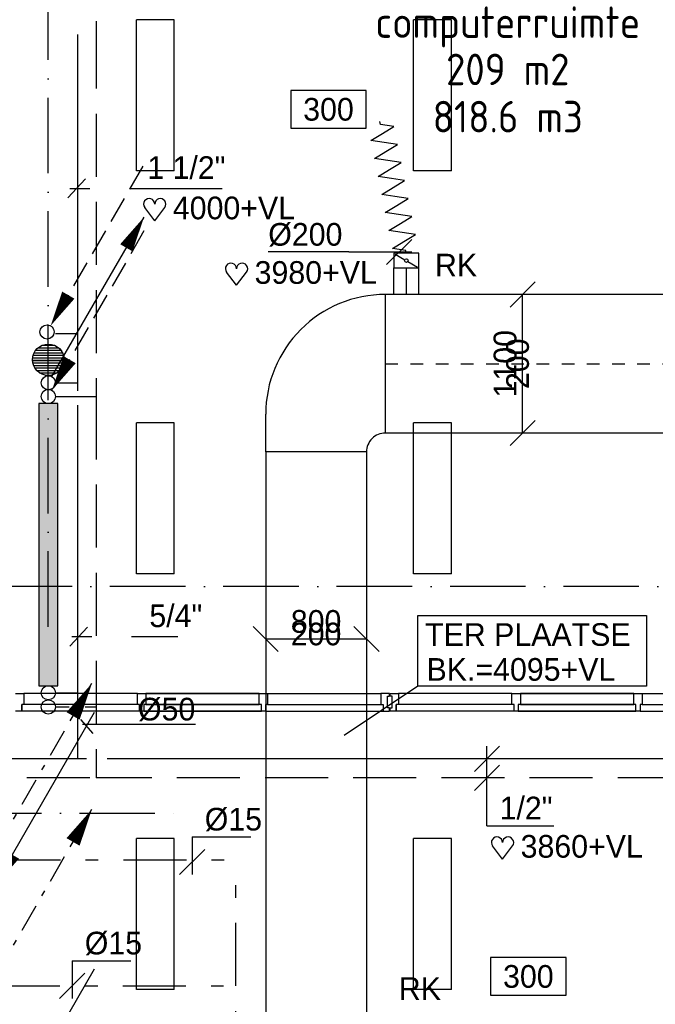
# Model space of a CAD drawing. Extents: x -866131 to -691536, y 173952 to 258052.
# Tile 144 of 160: x -759030 to -753984, y 238704 to 246521. Entities that reach past the tile are written whole.
import ezdxf
from ezdxf.enums import TextEntityAlignment as Align

# ---------------------------------------------------------------- set-up
doc = ezdxf.new("R2010")
doc.units = 0
doc.header["$LTSCALE"] = 100
for name, pattern in [('2322107', [2000, 1000, 1000]), ('2322108', [7, 5, -2]), ('2322109', [10, 5, -2, 1, -2]), ('CENTER2', [11.25, 7.5, -1.25, 1.25, -1.25]), ('CENTER4', [5, 3.125, -0.625, 0.625, -0.625]), ('DASHDOT', [9, 6, -1.5, 0, -1.5]), ('HIDDEN', [2, 1, -1])]:
    doc.linetypes.add(name, pattern=pattern)
doc.layers.get('0').update_dxf_attribs({"linetype": 'CONTINUOUS'})
for name, color, linetype in [('AL$7----_STRAMIEN', 1, 'DASHDOT'), ('AL28----_KONSTRUKTIE', 3, 'CONTINUOUS'), ('AL32----_BINNENKOZ', 7, 'CONTINUOUS'), ('ALXAA---_GEWBETON', 12, 'CONTINUOUS'), ('ARMATUUR', 8, 'CONTINUOUS'), ('GEBOUWLABEL', 4, 'CONTINUOUS'), ('INHOUD', 7, 'CONTINUOUS'), ('OMSCHRIJVING', 7, 'CONTINUOUS'), ('OPPERVLAK', 7, 'CONTINUOUS'), ('VOLGNUMMER', 7, 'CONTINUOUS'), ('WL524---', 4, 'CONTINUOUS'), ('WL531---', 4, 'CONTINUOUS'), ('WL561---', 4, 'CONTINUOUS'), ('WL561---_AANVOER', 4, 'CONTINUOUS'), ('WL561---_RETOUR', 4, 'CONTINUOUS'), ('WL570---', 3, 'CONTINUOUS'), ('WL570---_HARTLIJN', 7, 'CONTINUOUS'), ('WL570---_RETOUR', 3, 'CONTINUOUS'), ('WL570---_TOEVOER', 3, 'CONTINUOUS'), ('WM531---', 1, 'CONTINUOUS'), ('WM561---', 1, 'CONTINUOUS'), ('WM570---', 1, 'CONTINUOUS')]:
    doc.layers.add(name, color=color, linetype=linetype)
doc.styles.add('BURO-018', font='BUROFONT.shx', dxfattribs={"height": 180})
doc.styles.get("Standard").update_dxf_attribs({"font": 'ISOCP'})

# ---------------------------------------------------------------- blocks, each defined once
blk = doc.blocks.new('2322401')
at = {"color": 0, "linetype": 'CONTINUOUS'}
for p, q in [((-0.5, 0.5, 1), (-0.5, 0.5)), ((-0.5, 0.5, 1), (-0.5, -0.5, 1)), ((0.5, 0.5, 1), (-0.5, 0.5, 1)), ((0.5, 0.5), (-0.5, 0.5)), ((-0.5, 0.5), (-0.5, -0.5)), ((0.5, 0.5, 1), (0.5, 0.5)), ((0.5, -0.5, 1), (0.5, 0.5, 1)), ((0.5, -0.5), (0.5, 0.5)), ((-0.5, -0.5, 1), (-0.5, -0.5)), ((-0.5, -0.5, 1), (0.5, -0.5, 1)), ((-0.5, -0.5), (0.5, -0.5)), ((0.5, -0.5, 1), (0.5, -0.5))]:
    blk.add_line(p, q, dxfattribs=at)
blk = doc.blocks.new('CVHATCH1')
at = {"color": 0, "linetype": 'CONTINUOUS'}
blk.add_solid([(-0.5, -0.5), (0.5, -0.5), (-0.5, 0.5), (0.5, 0.5)], dxfattribs=at)
blk = doc.blocks.new('LDV3108')
at = {"color": 0, "linetype": 'CONTINUOUS'}
for p, q in [((6.75, 11.691), (5.813, 10.068)), ((5.438, 9.418), (4.5, 7.794)), ((4.125, 7.145), (3.188, 5.521)), ((2.813, 4.871), (1.875, 3.248)), ((1.5, 2.598), (0.563, 0.974))]:
    blk.add_line(p, q, dxfattribs=at)
blk.add_lwpolyline([(0.25, 0.433, 0, 1, 0), (1.5, 2.598, 1, 1, 0)], format="xyseb", dxfattribs=at)
blk.add_circle((0, 0), 0.5, dxfattribs=at)
blk = doc.blocks.new('LDV1107')
at = {"color": 0, "linetype": 'CONTINUOUS'}
blk.add_line((0.25, 0.433), (6.75, 11.691), dxfattribs=at)
blk.add_lwpolyline([(6.75, 11.691, 0, 1, 0), (5.5, 9.526, 1, 1, 0)], format="xyseb", dxfattribs=at)
blk.add_circle((0, 0), 0.5, dxfattribs=at)
blk = doc.blocks.new('LDV1109')
at = {"color": 0, "linetype": 'CONTINUOUS'}
for p, q in [((5.875, 10.176), (6.75, 11.691)), ((5.312, 9.202), (5.5, 9.526)), ((4, 6.928), (4.937, 8.552)), ((3.437, 5.954), (3.625, 6.279)), ((2.125, 3.681), (3.062, 5.304)), ((1.562, 2.706), (1.75, 3.031)), ((0.25, 0.433), (1.187, 2.057))]:
    blk.add_line(p, q, dxfattribs=at)
blk.add_lwpolyline([(6.75, 11.691, 0, 1, 0), (5.5, 9.526, 1, 1, 0)], format="xyseb", dxfattribs=at)
blk.add_circle((0, 0), 0.5, dxfattribs=at)
blk = doc.blocks.new('LDV3121')
at = {"color": 0, "linetype": 'CONTINUOUS'}
blk.add_line((0.25, 0.433), (6.75, 11.691), dxfattribs=at)
blk.add_lwpolyline([(0.25, 0.433, 0, 1, 0), (1.5, 2.598, 1, 1, 0)], format="xyseb", dxfattribs=at)
blk.add_circle((0, 0), 0.5, dxfattribs=at)
blk = doc.blocks.new('*U210', base_point=(76614.6, 60262.7))
at = {"color": 0, "linetype": 'CONTINUOUS'}
for p, q in [((76614.6, 60462.7), (76614.6, 60162.7)), ((76614.6, 60462.7), (77081, 60462.7)), ((76714.6, 60362.7), (76514.6, 60162.7))]:
    blk.add_line(p, q, dxfattribs=at)
at = {"color": 0, "linetype": 'CONTINUOUS', "style": 'BURO-018'}
blk.add_text('%%C15', height=180, dxfattribs=at).set_placement((76714.6, 60512.7))
blk = doc.blocks.new('*U402', base_point=(76419.8, 66700.7))
at = {"color": 0, "linetype": 'CONTINUOUS'}
for p, q in [((76519.8, 66800.7), (76319.8, 66600.7)), ((76419.8, 66170.7), (76419.8, 66800.7)), ((76519.8, 66650.7), (76319.8, 66450.7)), ((76419.8, 66170.7), (76949.8, 66170.7))]:
    blk.add_line(p, q, dxfattribs=at)
at = {"color": 0, "linetype": 'CONTINUOUS', "style": 'BURO-018'}
blk.add_text('1/2"', height=180, dxfattribs=at).set_placement((76519.8, 66220.7))
blk = doc.blocks.new('HART')
at = {"color": 1}
for q in [(-28.1, 39.5), (51.4, 39.5)]:
    blk.add_line((11.6, -12.9), q, dxfattribs=at)
for centre, start, end in [((-10.5, 52.8), 0, 217.1867), ((33.8, 52.8), 322.8133, 180)]:
    blk.add_arc(centre, 22.1, start, end, dxfattribs=at)
blk = doc.blocks.new('GEBOUWLABEL')
at = {"layer": 'VOLGNUMMER'}
blk.add_lwpolyline([(-4, -1), (4, -1), (4, 1), (-4, 1)], close=True, dxfattribs=at)
at = {"color": 0, "linetype": 'BYBLOCK', "flags": 1}
for tag, p in [('OPPERVLAKTESOORT', (0.5, 8)), ('TERREIN', (0.5, 6.5)), ('GEBOUW', (0.5, 5)), ('GEBRUIKSFUNCTIE', (0.5, 3.5)), ('BOUWLAAG', (0.5, 2))]:
    blk.add_attdef(tag, text='', height=1, dxfattribs=at).set_placement(p, align=Align.MIDDLE_CENTER)
blk = doc.blocks.new('LU-2D-K-44C')
at = {"color": 0, "linetype": 'CONTINUOUS'}
for p, q in [((-0.5, 550), (0.5, 550)), ((-0.5, -550), (0.5, -550))]:
    blk.add_line(p, q, dxfattribs=at)
blk = doc.blocks.new('LU-1D-F-C842C')
at = {"color": 0, "linetype": 'CONTINUOUS'}
for p, q in [((-509.6, 0), (-473.2, 100)), ((-473.2, 100), (-436.8, 0)), ((-364, 0), (-327.6, 100)), ((-327.6, 100), (-291.2, 0)), ((-218.4, 0), (-182, 100)), ((-182, 100), (-145.6, 0)), ((-72.8, 0), (-36.4, 100)), ((-36.4, 100), (0, 0)), ((72.8, 0), (109.2, 100)), ((109.2, 100), (145.6, 0)), ((218.4, 0), (254.8, 100)), ((254.8, 100), (291.2, 0)), ((364, 0), (400.4, 100)), ((400.4, 100), (436.8, 0)), ((-534, 0), (-509.6, 0)), ((-436.8, 0), (-400.4, -100)), ((-400.4, -100), (-364, 0)), ((-291.2, 0), (-254.8, -100)), ((-254.8, -100), (-218.4, 0)), ((-145.6, 0), (-109.2, -100)), ((-109.2, -100), (-72.8, 0)), ((0, 0), (36.4, -100)), ((36.4, -100), (72.8, 0)), ((145.6, 0), (182, -100)), ((182, -100), (218.4, 0)), ((291.2, 0), (327.6, -100)), ((327.6, -100), (364, 0)), ((436.8, 0), (473.2, -100)), ((473.2, -100), (509.6, 0)), ((509.6, 0), (534, 0))]:
    blk.add_line(p, q, dxfattribs=at)
blk = doc.blocks.new('LU-1D-K-C8')
at = {"color": 0, "linetype": 'CONTINUOUS'}
for p, q in [((-0.5, 100), (0.5, 100)), ((-0.5, -100), (0.5, -100))]:
    blk.add_line(p, q, dxfattribs=at)
at = {"layer": 'WL570---_HARTLIJN', "linetype": 'CENTER2'}
blk.add_line((-0.5, 0), (0.5, 0), dxfattribs=at)
blk = doc.blocks.new('LU-1D-KL1-C874')
at = {"color": 0, "linetype": 'CONTINUOUS'}
for p, q in [((-58, 100), (-58, -100)), ((58, 100), (-58, 100)), ((50.7, 87.5), (7.3, 12.5)), ((58, -100), (58, 100)), ((-7.3, -12.5), (-50.7, -87.5)), ((-58, -100), (58, -100))]:
    blk.add_line(p, q, dxfattribs=at)
blk.add_circle((0, 0), 14.5, dxfattribs=at)
blk = doc.blocks.new('LU-2D-K-320')
at = {"color": 0, "linetype": 'CONTINUOUS'}
for p, q in [((-0.5, 400), (0.5, 400)), ((-0.5, -400), (0.5, -400))]:
    blk.add_line(p, q, dxfattribs=at)
blk = doc.blocks.new('*U562', base_point=(-756676.7, 238981.4))
at = {"layer": 'WM570---', "linetype": 'CONTINUOUS'}
for p, q in [((-757176.4, 239081.1), (-756977, 238881.7)), ((-756376.4, 239081.1), (-756177, 238881.7)), ((-756276.7, 238981.4), (-757076.7, 238981.4))]:
    blk.add_line(p, q, dxfattribs=at)
at = {"layer": 'WM570---', "linetype": 'CONTINUOUS', "style": 'BURO-018'}
for s, p in [('800', (-756676.7, 239031.4)), ('200', (-756676.7, 238931.4))]:
    blk.add_text(s, height=180, dxfattribs=at).set_placement(p, align=Align.CENTER)
blk = doc.blocks.new('LU-2D-BV-1-44C3205A')
at = {"color": 0, "linetype": 'CONTINUOUS'}
for p, q in [((-400, 700), (400, 700)), ((400, 700), (400, 400)), ((-550, 550), (-550, -550)), ((-550, 550), (-550, 550)), ((-550, -550), (-550, -550))]:
    blk.add_line(p, q, dxfattribs=at)
for centre, radius in [((-550, 700), 150), ((-550, 400), 950)]:
    blk.add_arc(centre, radius, 270, 0, dxfattribs=at)
blk = doc.blocks.new('*U571', base_point=(-756060.3, 244349))
at = {"color": 0, "linetype": 'CONTINUOUS'}
for p, q in [((-756060, 244249.3), (-755860.6, 244448.7)), ((-756360.3, 244349), (-757000.2, 244349)), ((-756360.3, 244349), (-755860.3, 244349))]:
    blk.add_line(p, q, dxfattribs=at)
at = {"layer": 'WM570---', "linetype": 'CONTINUOUS', "style": 'BURO-018'}
blk.add_text('%%c200', height=180, dxfattribs=at).set_placement((-756410.3, 244399), align=Align.RIGHT)
blk = doc.blocks.new('LU-ORND')
at = {"color": 0, "linetype": 'CONTINUOUS'}
for p, q in [((-3, 1.5), (-3, -1.5)), ((3, 1.5), (-3, 1.5)), ((3, -1.5), (3, 1.5)), ((-3, -1.5), (3, -1.5))]:
    blk.add_line(p, q, dxfattribs=at)
blk = doc.blocks.new('*U574', base_point=(-755037.2, 243691.2))
at = {"layer": 'WM570---', "linetype": 'CONTINUOUS'}
for p, q in [((-754937.5, 244340.9), (-755136.9, 244141.5)), ((-755037.2, 243141.2), (-755037.2, 244241.2)), ((-754937.5, 243240.9), (-755136.9, 243041.5))]:
    blk.add_line(p, q, dxfattribs=at)
at = {"layer": 'WM570---', "linetype": 'CONTINUOUS', "style": 'BURO-018'}
for s, p in [('1100', (-755087.2, 243691.2)), ('200', (-754987.2, 243691.2))]:
    blk.add_text(s, height=180, rotation=90, dxfattribs=at).set_placement(p, align=Align.CENTER)

msp = doc.modelspace()

# ---------------------------------------------------------------- hatches: boundary and pattern name
at = {"layer": 'ALXAA---_GEWBETON'}
h = msp.add_hatch(dxfattribs=at)
h.set_pattern_fill('GEWPBET', color=8, scale=100, style=0)
h.set_pattern_definition([(0, (-909103.18, 210276.94), (0, 20), [])])
edge = h.paths.add_edge_path()
edge.add_arc((-758803.003, 243821.228), 125, 0, 360)

# ---------------------------------------------------------------- linework, layer by layer
at = {"layer": 'AL$7----_STRAMIEN', "color": 1}
msp.add_line((-758802.826, 241701.522), (-758802.826, 252590.207), dxfattribs=at)
at = {"layer": 'AL$7----_STRAMIEN'}
msp.add_line((-785559.28, 240221.228), (-757713.177, 240221.228), dxfattribs=at)
at = {"layer": 'AL$7----_STRAMIEN', "color": 1}
msp.add_lwpolyline([(-719909.644, 242021.228), (-759959.895, 242021.228)], dxfattribs=at)
at = {"layer": 'AL28----_KONSTRUKTIE', "color": 8}
for centre in [(-758803.003, 243821.228), (-758802.826, 243821.228)]:
    msp.add_circle(centre, 125, dxfattribs=at)
at = {"layer": 'AL32----_BINNENKOZ', "color": 8}
for p, q in [((-759062.826, 241171.366), (-758995.826, 241171.366)), ((-758995.826, 241171.366), (-758995.826, 241083.366)), ((-758095.326, 241171.366), (-758995.825, 241171.366)), ((-758095.326, 241083.366), (-758095.326, 241171.366)), ((-758095.326, 241171.366), (-758028.326, 241171.366)), ((-758028.326, 241171.366), (-758028.326, 241083.366)), ((-758028.326, 241171.366), (-757128.326, 241171.366)), ((-757128.326, 241171.366), (-758028.326, 241171.366)), ((-758028.326, 241171.366), (-757128.326, 241171.366)), ((-757128.326, 241171.366), (-758028.326, 241171.366)), ((-759012.826, 241032.366), (-759062.826, 241032.366)), ((-758995.826, 241083.366), (-759012.826, 241083.366)), ((-759012.826, 241083.366), (-759012.826, 241032.366)), ((-759012.826, 241032.366), (-759012.826, 241083.366)), ((-758078.326, 241032.366), (-759012.826, 241032.366)), ((-758095.326, 241083.366), (-758995.826, 241083.366)), ((-758078.326, 241083.366), (-758095.326, 241083.366)), ((-758078.326, 241032.366), (-758078.326, 241083.366)), ((-758045.326, 241032.366), (-758078.326, 241032.366)), ((-758028.326, 241083.366), (-758045.326, 241083.366)), ((-758045.326, 241083.366), (-758045.326, 241032.366)), ((-758045.326, 241032.366), (-757111.326, 241032.366)), ((-757111.326, 241032.366), (-758045.326, 241032.366)), ((-758028.326, 241083.366), (-757128.326, 241083.366)), ((-757128.326, 241083.366), (-758028.326, 241083.366)), ((-756039.826, 241032.366), (-756039.826, 241083.366))]:
    msp.add_line(p, q, dxfattribs=at)
for points in [[(-757111.326, 241032.366), (-757111.326, 241083.366), (-757128.326, 241083.366), (-757128.326, 241171.366), (-757061.326, 241171.366), (-757061.326, 241083.366), (-757078.326, 241083.366), (-757078.326, 241032.366), (-757111.326, 241032.366)], [(-757061.326, 241171.366), (-756161.826, 241171.366)], [(-757061.326, 241171.366), (-756161.826, 241171.366)], [(-756094.826, 241032.366), (-756094.826, 241057.366), (-756110.826, 241057.366), (-756110.826, 241149.366), (-756094.826, 241149.366), (-756094.826, 241171.366), (-756161.826, 241171.366), (-756161.826, 241083.366), (-756144.826, 241083.366), (-756144.826, 241032.366), (-756094.826, 241032.366)], [(-756089.826, 241032.366), (-756089.826, 241057.366), (-756073.826, 241057.366), (-756073.826, 241149.366), (-756089.826, 241149.366), (-756089.826, 241171.366), (-756022.826, 241171.366), (-756022.826, 241083.366), (-756039.826, 241083.366), (-756039.826, 241032.366), (-756089.826, 241032.366)], [(-755122.326, 241171.366), (-756022.825, 241171.366)], [(-755105.326, 241032.366), (-755105.326, 241083.366), (-755122.326, 241083.366), (-755122.326, 241171.366), (-755055.326, 241171.366), (-755055.326, 241083.366), (-755072.326, 241083.366), (-755072.326, 241032.366), (-755105.326, 241032.366)], [(-754155.326, 241171.366), (-755055.326, 241171.366)], [(-755055.326, 241171.366), (-754155.326, 241171.366)], [(-754155.326, 241171.366), (-755055.326, 241171.366)], [(-755055.326, 241171.366), (-754155.326, 241171.366)], [(-754138.326, 241032.366), (-754138.326, 241083.366), (-754155.326, 241083.366), (-754155.326, 241171.366), (-754088.326, 241171.366), (-754088.326, 241083.366), (-754105.326, 241083.366), (-754105.326, 241032.366), (-754138.326, 241032.366)], [(-754088.326, 241171.366), (-753188.826, 241171.366)], [(-754088.326, 241171.366), (-753188.826, 241171.366)], [(-757078.326, 241032.366), (-756144.826, 241032.366)], [(-757061.326, 241083.366), (-756161.826, 241083.366)], [(-755105.326, 241032.366), (-756039.826, 241032.366)], [(-755122.326, 241083.366), (-756022.826, 241083.366)], [(-754138.326, 241032.366), (-755072.326, 241032.366)], [(-755072.326, 241032.366), (-754138.326, 241032.366)], [(-754155.326, 241083.366), (-755055.326, 241083.366)], [(-755055.326, 241083.366), (-754155.326, 241083.366)], [(-754105.326, 241032.366), (-753171.826, 241032.366)], [(-754088.326, 241083.366), (-753188.826, 241083.366)]]:
    msp.add_lwpolyline(points, dxfattribs=at)
at = {"layer": 'ALXAA---_GEWBETON', "color": 8}
for p, q in [((-758883.226, 243916.94), (-758722.427, 243916.94)), ((-758850.108, 243936.94), (-758755.545, 243936.94)), ((-758926.835, 243836.94), (-758678.818, 243836.94)), ((-758922.616, 243856.94), (-758683.036, 243856.94)), ((-758914.724, 243876.94), (-758690.929, 243876.94)), ((-758902.288, 243896.94), (-758703.365, 243896.94)), ((-758927.753, 243816.94), (-758677.9, 243816.94)), ((-758925.444, 243796.94), (-758680.208, 243796.94)), ((-758919.718, 243776.94), (-758685.935, 243776.94)), ((-758910.028, 243756.94), (-758695.625, 243756.94)), ((-758895.134, 243736.94), (-758710.519, 243736.94)), ((-758871.74, 243716.94), (-758733.912, 243716.94)), ((-758816.156, 243696.94), (-758789.496, 243696.94))]:
    msp.add_line(p, q, dxfattribs=at)
at = {"layer": 'ARMATUUR', "color": 8}
for points in [[(-757802.826, 246521.228), (-758102.826, 246521.228)], [(-758102.826, 245321.228), (-758102.826, 246521.228)], [(-757802.826, 245321.228), (-757802.826, 246521.228)], [(-755602.826, 246521.228), (-755902.826, 246521.228)], [(-755902.826, 245321.228), (-755902.826, 246521.228)], [(-755602.826, 245321.228), (-755602.826, 246521.228)], [(-757802.826, 245321.228), (-758102.826, 245321.228)], [(-755602.826, 245321.228), (-755902.826, 245321.228)], [(-757802.826, 243321.228), (-758102.826, 243321.228)], [(-758102.826, 242121.228), (-758102.826, 243321.228)], [(-757802.826, 242121.228), (-757802.826, 243321.228)], [(-755602.826, 243321.228), (-755902.826, 243321.228)], [(-755902.826, 242121.228), (-755902.826, 243321.228)], [(-755602.826, 242121.228), (-755602.826, 243321.228)], [(-757802.826, 242121.228), (-758102.826, 242121.228)], [(-755602.826, 242121.228), (-755902.826, 242121.228)], [(-757802.826, 240021.228), (-758102.826, 240021.228)], [(-758102.826, 238821.228), (-758102.826, 240021.228)], [(-757802.826, 238821.228), (-757802.826, 240021.228)], [(-755602.826, 240021.228), (-755902.826, 240021.228)], [(-755902.826, 238821.228), (-755902.826, 240021.228)], [(-755602.826, 238821.228), (-755602.826, 240021.228)], [(-757802.826, 238821.228), (-758102.826, 238821.228)], [(-755602.826, 238821.228), (-755902.826, 238821.228)]]:
    msp.add_lwpolyline(points, dxfattribs=at)
at = {"layer": 'WL531---', "linetype": '2322109'}
for p, q in [((-759206.138, 239850.228), (-757314.129, 239850.228)), ((-757314.129, 238850.228), (-757314.129, 239850.228)), ((-759210.724, 238850.228), (-757314.129, 238850.228)), ((-757314.129, 236850.228), (-757314.129, 238850.228))]:
    msp.add_line(p, q, dxfattribs=at)
at = {"layer": 'WL561---_AANVOER', "linetype": '2322107'}
for p, q in [((-758571.559, 246404.229), (-758571.559, 243638.886)), ((-758745.797, 244029.682), (-758571.559, 244029.682)), ((-758745.797, 243638.886), (-758571.559, 243638.886)), ((-758571.559, 243638.886), (-758571.559, 243575.3)), ((-758571.559, 243461.981), (-758571.559, 240652.846)), ((-758746.233, 241177.51), (-758568.239, 241177.51)), ((-758571.559, 240652.376), (-763356.1, 240652.376)), ((-758500.065, 240652.376), (-758571.559, 240652.376)), ((-747331.846, 240652.376), (-758334.996, 240652.376))]:
    msp.add_line(p, q, dxfattribs=at)
at = {"layer": 'WL561---_RETOUR', "linetype": '2322108'}
for p, q in [((-758421.559, 250009.539), (-758421.559, 246475.087)), ((-758421.559, 246475.087), (-758421.559, 243583.55)), ((-758746.233, 243530.01), (-758421.559, 243530.01)), ((-758421.559, 243583.55), (-758421.559, 243530.01)), ((-758421.559, 243530.01), (-758421.559, 240502.376)), ((-758746.233, 241065.01), (-758637.126, 241065.01)), ((-758509.996, 241065.01), (-758418.239, 241065.01)), ((-758474.059, 240502.376), (-763239.821, 240502.376)), ((-747481.846, 240502.376), (-758421.559, 240502.376))]:
    msp.add_line(p, q, dxfattribs=at)
at = {"layer": 'WL561---_RETOUR', "color": 1}
for centre in [(-758802.483, 241177.51), (-758802.483, 241065.01)]:
    msp.add_circle(centre, 56.25, dxfattribs=at)
at = {"layer": 'WL570---', "color": 1}
for p, q in [((-758648.437, 245107.115), (-758507.052, 245256.744)), ((-758631.803, 245181.929), (-758473.785, 245181.93)), ((-758157.747, 245181.93), (-757421.759, 245181.931)), ((-755869.088, 241228.678), (-755869.088, 241791.256)), ((-755869.088, 241791.256), (-754054.116, 241791.256)), ((-754054.116, 241791.256), (-754054.116, 241228.678)), ((-758631.804, 241548.733), (-758490.418, 241698.362)), ((-758615.17, 241623.548), (-758457.151, 241623.548)), ((-758141.114, 241623.548), (-757773.119, 241623.549)), ((-755869.088, 241228.678), (-756454.935, 240838.318)), ((-754054.116, 241228.678), (-755869.088, 241228.678))]:
    msp.add_line(p, q, dxfattribs=at)
at = {"layer": 'WL570---_HARTLIJN', "color": 1, "linetype": 'CONTINUOUS'}
for p, q in [((-758547.279, 240965.961), (-758448.093, 240854.43)), ((-758128.232, 240924.637), (-758529.918, 240924.637)), ((-757634.822, 240924.637), (-758171.879, 240924.637))]:
    msp.add_line(p, q, dxfattribs=at)
at = {"layer": 'WM570---', "linetype": 'HIDDEN'}
msp.add_line((-756126.721, 243789.831), (-746335.832, 243789.831), dxfattribs=at)

# ---------------------------------------------------------------- block references
at = {"layer": 'GEBOUWLABEL', "color": 8}
ref = msp.add_blockref('GEBOUWLABEL', (-755155.127, 247001.642), dxfattribs=dict(at, xscale=250, yscale=250, zscale=250))
ref.add_attrib('VOLGNUMMER', '0.08a', dxfattribs={"layer": 'VOLGNUMMER', "color": 0, "linetype": 'BYBLOCK', "height": 250}).set_placement((-755155.127, 247001.642), align=Align.MIDDLE_CENTER)
ref.add_attrib('OMSCHRIJVING', 'computerruimte', dxfattribs={"layer": 'OMSCHRIJVING', "color": 0, "linetype": 'BYBLOCK', "height": 250}).set_placement((-755155.127, 246501.642), align=Align.MIDDLE_CENTER)
ref.add_attrib('OPPERVLAK', '209 m2', dxfattribs={"layer": 'OPPERVLAK', "color": 0, "linetype": 'BYBLOCK', "height": 250}).set_placement((-755155.127, 246126.642), align=Align.MIDDLE_CENTER)
ref.add_attrib('INHOUD', '818.6 m3', dxfattribs={"layer": 'INHOUD', "color": 0, "linetype": 'BYBLOCK', "height": 250}).set_placement((-755155.127, 245751.642), align=Align.MIDDLE_CENTER)
at = {"layer": 'WL524---', "color": 2, "xscale": 124.5, "yscale": 124.5, "zscale": 124.5}
for p in [(-759275.999, 239568.246), (-759275.999, 237530.228)]:
    msp.add_blockref('LDV3121', p, dxfattribs=at)
at = {"layer": 'WL531---', "color": 2, "xscale": 120, "yscale": 120, "zscale": 120}
for p in [(-759266.138, 239850.228), (-759266.138, 238850.228)]:
    msp.add_blockref('LDV1109', p, dxfattribs=at)
at = {"layer": 'WL561---', "xscale": 2240, "yscale": 150, "rotation": 270.0000000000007}
for name, zscale in [('2322401', 400), ('CVHATCH1', 2240)]:
    msp.add_blockref(name, (-758802.483, 242353.76), dxfattribs=dict(at, zscale=zscale))
at = {"layer": 'WL561---_AANVOER', "color": 2, "xscale": 112.5, "yscale": 112.5, "zscale": 112.5}
msp.add_blockref('LDV1107', (-758802.047, 243638.886), dxfattribs=at)
at = {"layer": 'WL561---_RETOUR', "color": 2, "xscale": 112.5, "yscale": 112.5, "zscale": 112.5}
for p in [(-758812.58, 244042.235), (-758802.483, 243530.01)]:
    msp.add_blockref('LDV3108', p, dxfattribs=at)
at = {"layer": 'WL570---_RETOUR', "xscale": 2, "yscale": 2, "zscale": 2}
for p in [(-757981.003, 244951.259), (-757331.78, 244438.992), (-755220.078, 239882.794)]:
    msp.add_blockref('HART', p, dxfattribs=at)
at = {"layer": 'WL570---_TOEVOER', "linetype": 'CONTINUOUS'}
for name, p, rotation in [('LU-1D-F-C842C', (-756064.946, 245189.616), 101.3041751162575), ('LU-1D-KL1-C874', (-755960.258, 244608.646), 90), ('LU-2D-BV-1-44C3205A', (-756676.721, 243789.831), 180)]:
    msp.add_blockref(name, p, dxfattribs=dict(at, rotation=rotation))
for name, p, xscale, rotation in [('LU-1D-K-C8', (-755960.258, 244443.786), 213.7212884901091, 90), ('LU-2D-K-44C', (-750419.666, 243789.831), 11414.11085794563, 180), ('LU-2D-K-320', (-756676.721, 240672.518), 4834.460393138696, 270)]:
    msp.add_blockref(name, p, dxfattribs=dict(at, xscale=xscale, rotation=rotation))
at = {"layer": 'WM531---'}
for p in [(-757660.988, 239833.851), (-758613.217, 238850.228)]:
    msp.add_blockref('*U210', p, dxfattribs=at)
at = {"layer": 'WM561---'}
msp.add_blockref('*U402', (-755320.094, 240652.376), dxfattribs=at)
at = {"layer": 'WM570---'}
ref = msp.add_blockref('LU-ORND', (-756578.377, 245810.108), dxfattribs=dict(at, xscale=100, yscale=100, zscale=100))
ref.add_attrib('LU_TEXT1', '300', dxfattribs={"layer": '0', "color": 1, "linetype": 'CONTINUOUS', "height": 180, "style": 'BURO-018'}).set_placement((-756578.377, 245810.108), align=Align.MIDDLE)
for name, p in [('*U571', (-756117.694, 244677.193)), ('*U574', (-755037.204, 243789.831)), ('*U562', (-756676.721, 241604.188))]:
    msp.add_blockref(name, p, dxfattribs=at)
ref = msp.add_blockref('LU-ORND', (-754991.778, 238925.584), dxfattribs=dict(at, xscale=100, yscale=100, zscale=100))
ref.add_attrib('LU_TEXT1', '300', dxfattribs={"layer": '0', "color": 1, "linetype": 'CONTINUOUS', "height": 180, "style": 'BURO-018'}).set_placement((-754991.778, 238925.584), align=Align.MIDDLE)

# ---------------------------------------------------------------- texts
at = {"layer": 'WL570---', "color": 1, "style": 'BURO-018'}
for s, p in [('1 1/2"', (-758017.169, 245257.269)), ('RK', (-755732.86, 244482.94)), ('5/4"', (-758000.535, 241698.888)), ('TER PLAATSE', (-755811.652, 241550.152)), ('BK.=4095+VL', (-755800.165, 241273.114)), ('RK', (-756020.035, 238739.507))]:
    msp.add_text(s, height=180, dxfattribs=at).set_placement(p)
at = {"layer": 'WL570---_HARTLIJN', "color": 1, "linetype": 'CENTER4', "style": 'BURO-018'}
msp.add_text('%%c50', height=180, dxfattribs=at).set_placement((-758090.548, 240957.74))
at = {"layer": 'WL570---_RETOUR', "color": 1, "style": 'BURO-018'}
for s, p in [('4000+VL', (-757814.083, 244936.754)), ('3980+VL', (-757164.86, 244424.487)), ('3860+VL', (-755053.158, 239868.289))]:
    msp.add_text(s, height=180, dxfattribs=at).set_placement(p)

doc.saveas('drawing.dxf')
